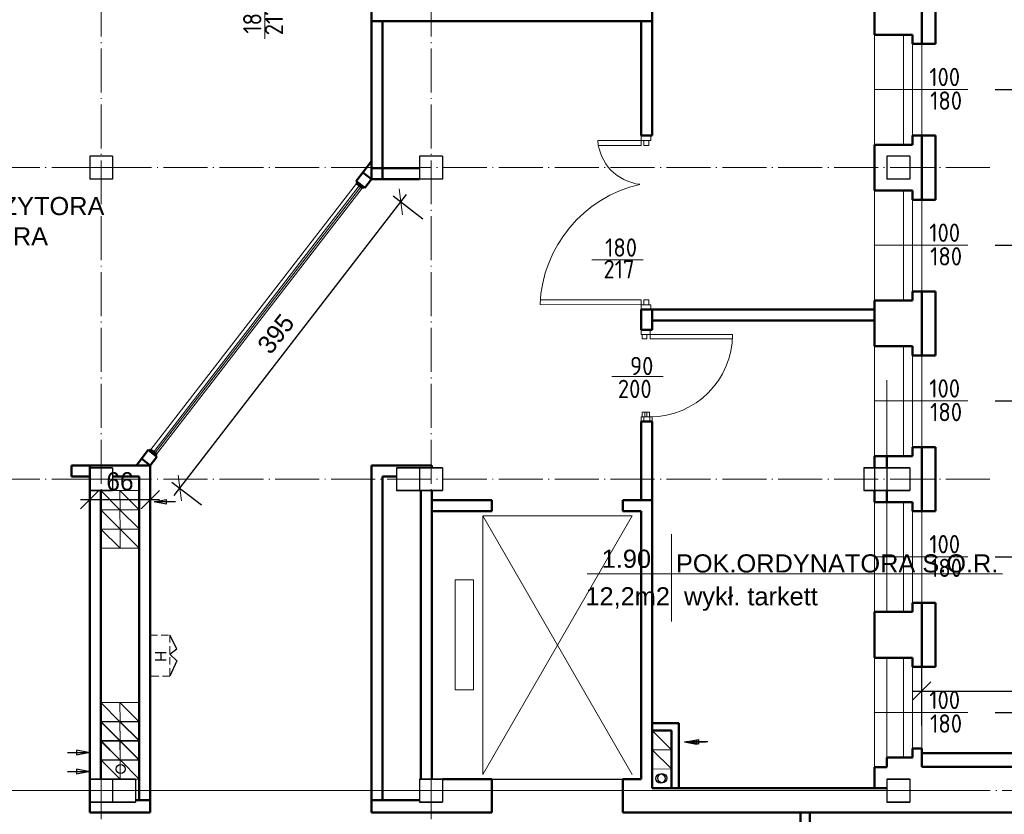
# Model space of a CAD drawing. Header units: millimetres. Extents: x -642 to 14033, y 1994 to 13520.
# Tile 23 of 72: x 5084 to 6159, y 6692 to 7559. Entities that reach past the tile are written whole.
import ezdxf

# ---------------------------------------------------------------- set-up
doc = ezdxf.new("R2010")
doc.units = ezdxf.units.MM
doc.linetypes.add('ACAD_ISO04W100', pattern=[30.5, 24, -3, 0.5, -3])
doc.linetypes.add('KRESKOWA_X2', pattern=[12, 8, -4])
for name, color, linetype, lineweight in [('drzwi', 140, 'Continuous', 13), ('KOMINY', 43, 'Continuous', 15), ('opisy drzwi', 40, 'Continuous', 13), ('opisy pom', 3, 'Continuous', 18), ('symetria', 7, 'ACAD_ISO04W100', 9), ('słupy', 2, 'Continuous', 30), ('wymiary', 1, 'Continuous', 13), ('ściana', 4, 'Continuous', 50)]:
    doc.layers.add(name, color=color, linetype=linetype, lineweight=lineweight)
doc.layers.add('kanalizacja', color=210, linetype='Continuous')
doc.styles.add('ISO', font='isocp.shx')
doc.styles.add('SYSTEM', font='TXT')
doc.dimstyles.new('Jacek2', dxfattribs={"dimscale": 2, "dimtxt": 10, "dimasz": 10, "dimexe": 15, "dimexo": 15, "dimgap": 5, "dimtad": 1, "dimdec": 0, "dimzin": 0, "dimdsep": 46, "dimtxsty": 'Standard', "dimblk": 'OBLIQUE', "dimcen": 0, "dimdle": 5, "dimadec": 1, "dimazin": 0, "dimtfac": 1, "dimtdec": 0, "dimtofl": 0, "dimtmove": 0, "dimatfit": 3, "dimfxl": 1, "dimtolj": 1, "dimtzin": 0, "dimarcsym": 0})

# ---------------------------------------------------------------- blocks, each defined once
blk = doc.blocks.new('_OBLIQUE')
at = {"color": 0, "linetype": 'ByBlock'}
blk.add_line((-0.5, -0.5), (0.5, 0.5), dxfattribs=at)
blk = doc.blocks.new('*D270')
at = {"layer": 'Defpoints', "color": 0, "transparency": 16777216}
for p in [(5226.6, 7072.4), (5160.6, 7052.6), (5160.6, 7034.9)]:
    blk.add_point(p, dxfattribs=at)
at = {"layer": 'wymiary', "color": 0, "lineweight": -2, "transparency": 16777216}
for p, q in [((5226.6, 7042.4), (5226.6, 7004.9)), ((5236.6, 7034.9), (5150.6, 7034.9)), ((5160.6, 7022.6), (5160.6, 7004.9))]:
    blk.add_line(p, q, dxfattribs=at)
at = {"layer": 'wymiary', "color": 0, "lineweight": -2, "transparency": 16777216, "xscale": 20, "yscale": 20, "zscale": 20, "rotation": 180}
blk.add_blockref('_OBLIQUE', (5160.6, 7034.9), dxfattribs=at)
at = {"layer": 'wymiary', "color": 0, "lineweight": -2, "transparency": 16777216, "xscale": 20, "yscale": 20, "zscale": 20}
blk.add_blockref('_OBLIQUE', (5226.6, 7034.9), dxfattribs=at)
at = {"layer": 'wymiary', "color": 0, "transparency": 16777216, "insert": (5193.6, 7054.9), "char_height": 20, "attachment_point": 5}
blk.add_mtext('\\A1;66', dxfattribs=at)
blk = doc.blocks.new('*D320')
at = {"layer": 'Defpoints', "color": 0, "transparency": 16777216}
for p in [(5468.1, 7384.9), (5500.3, 7360.1), (5226.6, 7072.4)]:
    blk.add_point(p, dxfattribs=at)
at = {"layer": 'wymiary', "color": 0, "lineweight": -2, "transparency": 16777216}
for p, q in [((5252.7, 7039.6), (5506.4, 7368)), ((5491.9, 7366.6), (5524.1, 7341.7)), ((5250.4, 7054.1), (5282.6, 7029.2))]:
    blk.add_line(p, q, dxfattribs=at)
at = {"layer": 'wymiary', "color": 0, "lineweight": -2, "transparency": 16777216, "xscale": 20, "yscale": 20, "zscale": 20}
for p, rotation in [((5500.3, 7360.1), 52.30315055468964), ((5258.8, 7047.6), 232.3031505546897)]:
    blk.add_blockref('_OBLIQUE', p, dxfattribs=dict(at, rotation=rotation))
at = {"layer": 'wymiary', "color": 0, "transparency": 16777216, "insert": (5363.8, 7216), "char_height": 20, "attachment_point": 5, "rotation": 52.3032}
blk.add_mtext('\\A1;395', dxfattribs=at)
blk = doc.blocks.new('*D525')
at = {"layer": 'Defpoints', "color": 0, "transparency": 16777216}
for p in [(6118.9, 7652.7), (6118.9, 7482.7), (6239.2, 7482.7)]:
    blk.add_point(p, dxfattribs=at)
at = {"layer": 'wymiary', "color": 0, "lineweight": -2, "transparency": 16777216}
for p, q in [((6239.2, 7662.7), (6239.2, 7472.7)), ((6148.9, 7652.7), (6269.2, 7652.7)), ((6148.9, 7482.7), (6269.2, 7482.7))]:
    blk.add_line(p, q, dxfattribs=at)
at = {"layer": 'wymiary', "color": 0, "lineweight": -2, "transparency": 16777216, "xscale": 20, "yscale": 20, "zscale": 20}
for p, rotation in [((6239.2, 7652.7), 90), ((6239.2, 7482.7), 270)]:
    blk.add_blockref('_OBLIQUE', p, dxfattribs=dict(at, rotation=rotation))
at = {"layer": 'wymiary', "color": 0, "transparency": 16777216, "insert": (6219.2, 7567.7), "char_height": 20, "attachment_point": 5, "rotation": 90}
blk.add_mtext('\\A1;170', dxfattribs=at)
blk = doc.blocks.new('*D526')
at = {"layer": 'Defpoints', "color": 0, "transparency": 16777216}
for p in [(6118.9, 7482.7), (6118.9, 7312.7), (6239.2, 7312.7)]:
    blk.add_point(p, dxfattribs=at)
at = {"layer": 'wymiary', "color": 0, "lineweight": -2, "transparency": 16777216}
for p, q in [((6239.2, 7492.7), (6239.2, 7302.7)), ((6148.9, 7482.7), (6269.2, 7482.7)), ((6148.9, 7312.7), (6269.2, 7312.7))]:
    blk.add_line(p, q, dxfattribs=at)
at = {"layer": 'wymiary', "color": 0, "lineweight": -2, "transparency": 16777216, "xscale": 20, "yscale": 20, "zscale": 20}
for p, rotation in [((6239.2, 7482.7), 90), ((6239.2, 7312.7), 270)]:
    blk.add_blockref('_OBLIQUE', p, dxfattribs=dict(at, rotation=rotation))
at = {"layer": 'wymiary', "color": 0, "transparency": 16777216, "insert": (6219.2, 7397.7), "char_height": 20, "attachment_point": 5, "rotation": 90}
blk.add_mtext('\\A1;170', dxfattribs=at)
blk = doc.blocks.new('*D527')
at = {"layer": 'Defpoints', "color": 0, "transparency": 16777216}
for p in [(6118.9, 7312.7), (6118.9, 7142.7), (6239.2, 7142.7)]:
    blk.add_point(p, dxfattribs=at)
at = {"layer": 'wymiary', "color": 0, "lineweight": -2, "transparency": 16777216}
for p, q in [((6239.2, 7322.7), (6239.2, 7132.7)), ((6148.9, 7312.7), (6269.2, 7312.7)), ((6148.9, 7142.7), (6269.2, 7142.7))]:
    blk.add_line(p, q, dxfattribs=at)
at = {"layer": 'wymiary', "color": 0, "lineweight": -2, "transparency": 16777216, "xscale": 20, "yscale": 20, "zscale": 20}
for p, rotation in [((6239.2, 7312.7), 90), ((6239.2, 7142.7), 270)]:
    blk.add_blockref('_OBLIQUE', p, dxfattribs=dict(at, rotation=rotation))
at = {"layer": 'wymiary', "color": 0, "transparency": 16777216, "insert": (6219.2, 7227.7), "char_height": 20, "attachment_point": 5, "rotation": 90}
blk.add_mtext('\\A1;170', dxfattribs=at)
blk = doc.blocks.new('*D528')
at = {"layer": 'Defpoints', "color": 0, "transparency": 16777216}
for p in [(6118.9, 7142.7), (6118.9, 6972.7), (6239.2, 6972.7)]:
    blk.add_point(p, dxfattribs=at)
at = {"layer": 'wymiary', "color": 0, "lineweight": -2, "transparency": 16777216}
for p, q in [((6239.2, 7152.7), (6239.2, 6962.7)), ((6148.9, 7142.7), (6269.2, 7142.7)), ((6148.9, 6972.7), (6269.2, 6972.7))]:
    blk.add_line(p, q, dxfattribs=at)
at = {"layer": 'wymiary', "color": 0, "lineweight": -2, "transparency": 16777216, "xscale": 20, "yscale": 20, "zscale": 20}
for p, rotation in [((6239.2, 7142.7), 90), ((6239.2, 6972.7), 270)]:
    blk.add_blockref('_OBLIQUE', p, dxfattribs=dict(at, rotation=rotation))
at = {"layer": 'wymiary', "color": 0, "transparency": 16777216, "insert": (6219.2, 7057.7), "char_height": 20, "attachment_point": 5, "rotation": 90}
blk.add_mtext('\\A1;170', dxfattribs=at)
blk = doc.blocks.new('*D529')
at = {"layer": 'Defpoints', "color": 0, "transparency": 16777216}
for p in [(6118.9, 6972.7), (6118.9, 6802.7), (6239.2, 6802.7)]:
    blk.add_point(p, dxfattribs=at)
at = {"layer": 'wymiary', "color": 0, "lineweight": -2, "transparency": 16777216}
for p, q in [((6239.2, 6982.7), (6239.2, 6792.7)), ((6148.9, 6972.7), (6269.2, 6972.7)), ((6148.9, 6802.7), (6269.2, 6802.7))]:
    blk.add_line(p, q, dxfattribs=at)
at = {"layer": 'wymiary', "color": 0, "lineweight": -2, "transparency": 16777216, "xscale": 20, "yscale": 20, "zscale": 20}
for p, rotation in [((6239.2, 6972.7), 90), ((6239.2, 6802.7), 270)]:
    blk.add_blockref('_OBLIQUE', p, dxfattribs=dict(at, rotation=rotation))
at = {"layer": 'wymiary', "color": 0, "transparency": 16777216, "insert": (6219.2, 6887.7), "char_height": 20, "attachment_point": 5, "rotation": 90}
blk.add_mtext('\\A1;170', dxfattribs=at)
blk = doc.blocks.new('*D544')
at = {"layer": 'Defpoints', "color": 0, "transparency": 16777216}
for p in [(6336.2, 6826.1), (6068.6, 6758.4), (6336.2, 6758.4)]:
    blk.add_point(p, dxfattribs=at)
at = {"layer": 'wymiary', "color": 0, "lineweight": -2, "transparency": 16777216}
for p, q in [((6068.6, 6788.4), (6068.6, 6856.1)), ((6336.2, 6788.4), (6336.2, 6856.1)), ((6058.6, 6826.1), (6346.2, 6826.1))]:
    blk.add_line(p, q, dxfattribs=at)
at = {"layer": 'wymiary', "color": 0, "lineweight": -2, "transparency": 16777216, "xscale": 20, "yscale": 20, "zscale": 20, "rotation": 180}
blk.add_blockref('_OBLIQUE', (6068.6, 6826.1), dxfattribs=at)
at = {"layer": 'wymiary', "color": 0, "lineweight": -2, "transparency": 16777216, "xscale": 20, "yscale": 20, "zscale": 20}
blk.add_blockref('_OBLIQUE', (6336.2, 6826.1), dxfattribs=at)
at = {"layer": 'wymiary', "color": 0, "transparency": 16777216, "insert": (6202.4, 6846.1), "char_height": 20, "attachment_point": 5}
blk.add_mtext('\\A1;268', dxfattribs=at)

msp = doc.modelspace()

# ---------------------------------------------------------------- linework, layer by layer
msp.add_line((5599.6, 6729.9), (5742.6, 6729.9))
msp.add_line((5599.6, 6729.9), (5742.6, 6729.9))
msp.add_line((5599.6, 6729.9), (5742.6, 6729.9))
for points in [[(5248.1, 6866.4), (5255.6, 6872.2), (5248.1, 6887.2)], [(5248.1, 6866.4), (5255.6, 6859.2), (5248.1, 6842.4)]]:
    msp.add_lwpolyline(points)
at = {"layer": 'drzwi'}
for points in [[(5762.6, 7427, 0), (5762.6, 7421.6, 0), (5715.1, 7421.6, 0)], [(5715.1, 7427, 0), (5762.6, 7427, 0)], [(5762.6, 7427, 0), (5762.6, 7432.4, 0), (5773, 7432.4, 0), (5773, 7427, 0), (5762.6, 7427, 0)], [(5770.8, 7427, 0), (5770.8, 7421.6, 0), (5765.4, 7421.6, 0), (5765.4, 7427, 0), (5770.8, 7427, 0)], [(5652.1, 7248.2, 0), (5762.6, 7247.8, 0)], [(5762.6, 7247.8, 0), (5762.6, 7253.2, 0), (5653.2, 7253.1, 0)], [(5762.6, 7247.8, 0), (5762.6, 7242.4, 0), (5773, 7242.4, 0), (5773, 7247.8, 0), (5762.6, 7247.8, 0)], [(5770.8, 7247.8, 0), (5770.8, 7253.2, 0), (5765.5, 7253.2, 0), (5765.5, 7247.8, 0), (5770.8, 7247.8, 0)], [(5762.6, 7215.4, 0), (5762.6, 7220.4, 0), (5772.1, 7220.4, 0), (5772.1, 7215.4, 0), (5762.6, 7215.4, 0)], [(5763.6, 7215.4, 0), (5763.6, 7210.4, 0), (5768.6, 7210.4, 0), (5768.6, 7215.4, 0), (5763.6, 7215.4, 0)], [(5772.1, 7215.4, 0), (5772.1, 7210.4, 0), (5862.1, 7210.4, 0), (5862.1, 7215.4, 0), (5772.1, 7215.4, 0)], [(5762.6, 7125.4, 0), (5762.6, 7120.4, 0), (5771.8, 7120.4, 0), (5771.8, 7125.4, 0), (5762.6, 7125.4, 0)], [(5763.6, 7125.4, 0), (5763.6, 7130.4, 0), (5768.6, 7130.4, 0), (5768.6, 7125.4, 0), (5763.6, 7125.4, 0)], [(5765.5, 7125.4, 0), (5765.5, 7120.4, 0), (5774.6, 7120.4, 0), (5774.6, 7125.4, 0), (5765.5, 7125.4, 0)], [(5766.5, 7125.4, 0), (5766.5, 7130.4, 0), (5771.5, 7130.4, 0), (5771.5, 7125.4, 0), (5766.5, 7125.4, 0)]]:
    msp.add_polyline3d(points, dxfattribs=at)
for centre, radius, start, end in [((5766.8, 7430.7), 51.8, 184.0401, 263.7235), ((5792.2, 7242.4), 140.2, 102.808, 177.6565), ((5772.1, 7215.4), 90, 270, 0)]:
    msp.add_arc(centre, radius, start, end, dxfattribs=at)
at = {"layer": 'kanalizacja'}
for centre in [(5194.3, 6740.9), (5783.6, 6730.6), (5785.5, 6730.9)]:
    msp.add_circle(centre, 5, dxfattribs=at)
at = {"layer": 'KOMINY', "lineweight": 18}
for p, q in [((5172.6, 7044.9), (5193.6, 7024)), ((5172.6, 7044.9), (5193.6, 7024)), ((5213.2, 7044.9), (5172.7, 7044.9)), ((5214.7, 7044.9), (5172.7, 7044.9)), ((5213.2, 7044.9), (5172.7, 7044.9)), ((5214.7, 7044.9), (5172.7, 7044.9)), ((5193.6, 7044.9), (5214.7, 7024)), ((5193.6, 7044.9), (5214.7, 7024)), ((5172.6, 7023.9), (5193.6, 7003)), ((5172.6, 7023.9), (5193.6, 7003)), ((5214.7, 7023.9), (5172.7, 7023.9)), ((5214.7, 7023.9), (5172.7, 7023.9)), ((5193.6, 7023.9), (5214.7, 7003)), ((5193.6, 7023.9), (5214.7, 7003)), ((5172.6, 7002.9), (5193.7, 6982)), ((5172.6, 7002.9), (5193.7, 6982)), ((5214.7, 7002.9), (5172.7, 7002.9)), ((5214.7, 7002.9), (5172.7, 7002.9)), ((5193.7, 7002.9), (5214.7, 6982)), ((5193.7, 7002.9), (5214.7, 6982)), ((5214.7, 6981.9), (5172.7, 6981.9)), ((5214.7, 6981.9), (5172.7, 6981.9)), ((5172.6, 6813.6), (5193.6, 6792.6)), ((5193.6, 6813.5), (5214.7, 6792.6)), ((5172.6, 6793), (5193.6, 6772)), ((5172.6, 6793), (5193.6, 6772)), ((5172.6, 6792.6), (5193.6, 6771.6)), ((5214.7, 6792.5), (5172.7, 6792.5)), ((5193.6, 6793), (5214.7, 6772)), ((5193.6, 6793), (5214.7, 6772)), ((5193.6, 6792.5), (5214.7, 6771.6)), ((5774.5, 6782.9), (5795.6, 6762)), ((5774.5, 6782.9), (5795.6, 6762)), ((5774.5, 6782.9), (5795.6, 6762)), ((5172.6, 6772), (5193.6, 6751)), ((5172.6, 6772), (5193.6, 6751)), ((5172.6, 6771.5), (5193.7, 6750.6)), ((5214.7, 6771.9), (5172.7, 6771.9)), ((5214.7, 6771.9), (5172.7, 6771.9)), ((5214.7, 6771.5), (5172.7, 6771.5)), ((5193.6, 6772), (5214.7, 6751)), ((5193.6, 6772), (5214.7, 6751)), ((5193.7, 6771.5), (5214.7, 6750.6)), ((5774.6, 6761.9), (5795.6, 6741)), ((5774.6, 6761.9), (5795.6, 6741)), ((5774.6, 6761.9), (5795.6, 6741)), ((5172.6, 6751), (5193.7, 6730)), ((5172.6, 6751), (5193.7, 6730)), ((5214.7, 6750.9), (5172.7, 6750.9)), ((5214.7, 6750.9), (5172.7, 6750.9)), ((5193.7, 6751), (5214.7, 6730)), ((5193.7, 6751), (5214.7, 6730)), ((5214.7, 6729.9), (5172.7, 6729.9)), ((5214.7, 6729.9), (5172.7, 6729.9)), ((5214.7, 6729.9), (5172.7, 6729.9))]:
    msp.add_line(p, q, dxfattribs=at)
for points in [[(5172.6, 7044.9), (5193.6, 7044.9), (5193.7, 7023.9), (5172.7, 7023.9)], [(5172.6, 7044.9), (5193.6, 7044.9), (5193.7, 7023.9), (5172.7, 7023.9)], [(5193.6, 7044.9), (5214.6, 7045), (5214.7, 7024), (5193.7, 7023.9)], [(5193.6, 7044.9), (5214.6, 7045), (5214.7, 7024), (5193.7, 7023.9)], [(5172.6, 7023.9), (5193.6, 7023.9), (5193.7, 7002.9), (5172.7, 7002.9)], [(5172.6, 7023.9), (5193.6, 7023.9), (5193.7, 7002.9), (5172.7, 7002.9)], [(5193.6, 7023.9), (5214.6, 7024), (5214.7, 7003), (5193.7, 7002.9)], [(5193.6, 7023.9), (5214.6, 7024), (5214.7, 7003), (5193.7, 7002.9)], [(5172.7, 7002.9), (5193.7, 7002.9), (5193.7, 6981.9), (5172.7, 6981.9)], [(5172.7, 7002.9), (5193.7, 7002.9), (5193.7, 6981.9), (5172.7, 6981.9)], [(5193.7, 7002.9), (5214.7, 7003), (5214.7, 6982), (5193.7, 6981.9)], [(5193.7, 7002.9), (5214.7, 7003), (5214.7, 6982), (5193.7, 6981.9)], [(5172.6, 6813.5), (5193.6, 6813.6), (5193.7, 6792.6), (5172.7, 6792.5)], [(5193.6, 6813.6), (5214.6, 6813.6), (5214.7, 6792.6), (5193.7, 6792.6)], [(5172.6, 6793), (5193.6, 6793), (5193.7, 6772), (5172.7, 6772)], [(5172.6, 6793), (5193.6, 6793), (5193.7, 6772), (5172.7, 6772)], [(5172.6, 6792.5), (5193.6, 6792.6), (5193.7, 6771.6), (5172.7, 6771.5)], [(5193.6, 6793), (5214.6, 6793), (5214.7, 6772), (5193.7, 6772)], [(5193.6, 6793), (5214.6, 6793), (5214.7, 6772), (5193.7, 6772)], [(5193.6, 6792.6), (5214.6, 6792.6), (5214.7, 6771.6), (5193.7, 6771.6)], [(5774.5, 6782.9), (5795.5, 6783), (5795.6, 6762), (5774.6, 6761.9)], [(5774.5, 6782.9), (5795.5, 6783), (5795.6, 6762), (5774.6, 6761.9)], [(5774.5, 6782.9), (5795.5, 6783), (5795.6, 6762), (5774.6, 6761.9)], [(5172.6, 6772), (5193.6, 6772), (5193.7, 6751), (5172.7, 6751)], [(5172.6, 6772), (5193.6, 6772), (5193.7, 6751), (5172.7, 6751)], [(5172.7, 6771.5), (5193.7, 6771.5), (5193.7, 6750.5), (5172.7, 6750.5)], [(5193.6, 6772), (5214.6, 6772), (5214.7, 6751), (5193.7, 6751)], [(5193.6, 6772), (5214.6, 6772), (5214.7, 6751), (5193.7, 6751)], [(5193.7, 6771.6), (5214.7, 6771.6), (5214.7, 6750.6), (5193.7, 6750.6)], [(5774.6, 6761.9), (5795.6, 6762), (5795.6, 6741), (5774.6, 6740.9)], [(5774.6, 6761.9), (5795.6, 6762), (5795.6, 6741), (5774.6, 6740.9)], [(5774.6, 6761.9), (5795.6, 6762), (5795.6, 6741), (5774.6, 6740.9)], [(5172.7, 6750.9), (5193.7, 6751), (5193.7, 6730), (5172.7, 6729.9)], [(5172.7, 6750.9), (5193.7, 6751), (5193.7, 6730), (5172.7, 6729.9)], [(5193.7, 6751), (5214.7, 6751), (5214.7, 6730), (5193.7, 6730)], [(5193.7, 6751), (5214.7, 6751), (5214.7, 6730), (5193.7, 6730)], [(5774.6, 6740.9), (5795.6, 6741), (5795.6, 6720), (5774.6, 6719.9)], [(5774.6, 6740.9), (5795.6, 6741), (5795.6, 6720), (5774.6, 6719.9)], [(5774.6, 6740.9), (5795.6, 6741), (5795.6, 6720), (5774.6, 6719.9)]]:
    msp.add_lwpolyline(points, close=True, dxfattribs=at)
at = {"layer": 'KOMINY', "lineweight": 30}
for points in [[(5254.2, 7032.6), (5231, 7032.6), (5244.1, 7035.1), (5244.1, 7030), (5231, 7032.6)], [(5254.2, 7032.6), (5231, 7032.6), (5244.1, 7035.1), (5244.1, 7030), (5231, 7032.6)], [(5833.2, 6770.3), (5809.9, 6770.3), (5823, 6772.9), (5823, 6767.7), (5809.9, 6770.3)], [(5833.2, 6770.3), (5809.9, 6770.3), (5823, 6772.9), (5823, 6767.7), (5809.9, 6770.3)], [(5835.1, 6770.6), (5811.9, 6770.6), (5825, 6773.1), (5825, 6768), (5811.9, 6770.6)], [(5136.2, 6758.9), (5159.4, 6758.9), (5146.3, 6761.5), (5146.3, 6756.4), (5159.4, 6758.9)], [(5136.2, 6738.4), (5159.4, 6738.4), (5146.3, 6740.9), (5146.3, 6735.8), (5159.4, 6738.4)], [(5136.2, 6738.4), (5159.4, 6738.4), (5146.3, 6740.9), (5146.3, 6735.8), (5159.4, 6738.4)]]:
    msp.add_lwpolyline(points, dxfattribs=at)
at = {"layer": 'opisy drzwi'}
for p, q in [((5351.6, 7594), (5351.6, 7538)), ((6017.1, 7542.4), (6017.1, 7422.4)), ((6048.6, 7542.4), (6048.6, 7422.4)), ((6058.6, 7532.4), (6058.6, 7432.4)), ((6068.6, 7532.4), (6068.6, 7432.4)), ((6017.1, 7482.7), (6118.9, 7482.7)), ((5451.7, 7380), (5227.3, 7089.6)), ((5230.4, 7087.2), (5454.8, 7377.5)), ((5232, 7086), (5456.4, 7376.3)), ((5233.6, 7084.7), (5458, 7375.1)), ((6017.1, 7372.4), (6017.1, 7252.4)), ((6048.6, 7372.4), (6048.6, 7252.4)), ((6058.6, 7362.4), (6058.6, 7262.4)), ((6068.6, 7362.4), (6068.6, 7262.4)), ((6017.1, 7312.7), (6118.9, 7312.7)), ((5708.6, 7296.7), (5764.5, 7296.7)), ((6017.1, 7202.4), (6017.1, 7082.4)), ((6048.6, 7202.4), (6048.6, 7082.4)), ((6058.6, 7192.4), (6058.6, 7092.4)), ((6068.6, 7192.4), (6068.6, 7092.4)), ((5730.4, 7169.4), (5786.4, 7169.4)), ((6030.6, 7165.3), (6030.6, 7082.4)), ((6048.6, 7165.3), (6048.6, 7082.4)), ((6058.6, 7165.3), (6058.6, 7092.4)), ((6068.6, 7165.3), (6068.6, 7092.4)), ((6017.1, 7142.7), (6118.9, 7142.7)), ((6017.1, 7032.4), (6017.1, 6912.4)), ((6030.6, 7032.4), (6030.6, 6912.4)), ((6048.6, 7032.4), (6048.6, 6912.4)), ((6048.6, 7032.4), (6048.6, 6912.4)), ((5589.6, 7017.4), (5752.6, 6734.9)), ((5589.6, 6734.9), (5752.6, 7017.4)), ((5589.6, 7017.4), (5589.6, 6734.9)), ((5589.6, 7017.4), (5752.6, 6734.9)), ((5589.6, 6734.9), (5752.6, 7017.4)), ((5589.6, 7017.4), (5752.6, 7017.4)), ((5589.6, 7017.4), (5589.6, 6734.9)), ((6058.6, 7022.4), (6058.6, 6922.4)), ((6058.6, 7022.4), (6058.6, 6922.4)), ((6068.6, 7022.4), (6068.6, 6922.4)), ((6068.6, 7022.4), (6068.6, 6922.4)), ((6017.1, 6972.7), (6118.9, 6972.7)), ((5559.6, 6947.4), (5579.6, 6947.4)), ((5559.6, 6947.4), (5559.6, 6827.4)), ((5559.6, 6947.4), (5579.6, 6947.4)), ((5559.6, 6947.4), (5559.6, 6827.4)), ((5579.6, 6947.4), (5579.6, 6827.4)), ((5579.6, 6947.4), (5579.6, 6827.4)), ((6017.1, 6862.4), (6017.1, 6742.9)), ((6030.6, 6862.4), (6030.6, 6742.9)), ((6048.6, 6753.4), (6048.6, 6862.4)), ((6048.6, 6753.4), (6048.6, 6862.4)), ((6030.6, 6852.4), (6030.6, 6742.9)), ((6048.6, 6753.4), (6048.6, 6852.4)), ((6058.6, 6752.9), (6058.6, 6852.4)), ((6058.6, 6752.9), (6058.6, 6852.4)), ((6058.6, 6752.9), (6058.6, 6852.4)), ((6068.6, 6852.4), (6068.6, 6752.9)), ((6068.6, 6852.4), (6068.6, 6752.9)), ((6068.6, 6852.4), (6068.6, 6752.9)), ((5559.6, 6827.4), (5579.6, 6827.4)), ((5559.6, 6827.4), (5579.6, 6827.4)), ((6017.1, 6802.7), (6118.9, 6802.7)), ((6078.1, 6693.4), (6078.1, 6693.4)), ((6078.1, 6693.4), (6078.1, 6693.4))]:
    msp.add_line(p, q, dxfattribs=at)
at = {"layer": 'opisy pom'}
for p, q in [((5795.5, 6997.3), (5795.5, 6901.9)), ((5703.5, 6953.9), (6156.7, 6953.9))]:
    msp.add_line(p, q, dxfattribs=at)
at = {"layer": 'opisy pom', "linetype": 'KRESKOWA_X2'}
msp.add_lwpolyline([(5248.1, 6842.4), (5226.6, 6842.4), (5226.6, 6887.2), (5248.1, 6887.2)], close=True, dxfattribs=at)
at = {"layer": 'symetria', "linetype": 'ACAD_ISO04W100', "ltscale": 2}
for p, q in [((5173.1, 5954.4), (5173.1, 10824.4)), ((5533.1, 5954.4), (5533.1, 10824.4)), ((6143.1, 7397.4), (3127.2, 7397.4)), ((5173.1, 5954.4), (5173.1, 7165.3)), ((5533.1, 5954.4), (5533.1, 7165.3)), ((6143.1, 7057.4), (4089.8, 7057.4)), ((6143.1, 7057.4), (5035.7, 7057.4)), ((5173.1, 5954.4), (5173.1, 6852.4)), ((5533.1, 5954.4), (5533.1, 6852.4)), ((6116.5, 6717.4), (3127.2, 6717.4)), ((6326.5, 6717.4), (5035.7, 6717.4)), ((6326.5, 6717.4), (5035.7, 6717.4))]:
    msp.add_line(p, q, dxfattribs=at)
at = {"layer": 'symetria'}
for p, q in [((5188.1, 7397.4), (5158.1, 7397.4)), ((5188.1, 7057.4), (5158.1, 7057.4)), ((5188.1, 7057.4), (5158.1, 7057.4))]:
    msp.add_line(p, q, dxfattribs=at)
at = {"layer": 'słupy'}
for p, q in [((5160.6, 7409.9), (5160.6, 7384.9)), ((5185.6, 7409.9), (5160.6, 7409.9)), ((5185.6, 7409.9), (5160.6, 7409.9)), ((5160.6, 7409.9), (5160.6, 7384.9)), ((5185.6, 7409.9), (5185.6, 7384.9)), ((5185.6, 7409.9), (5185.6, 7384.9)), ((5520.6, 7409.9), (5520.6, 7384.9)), ((5545.6, 7409.9), (5520.6, 7409.9)), ((5545.6, 7409.9), (5520.6, 7409.9)), ((5520.6, 7409.9), (5520.6, 7384.9)), ((5545.6, 7409.9), (5520.6, 7409.9)), ((5520.6, 7409.9), (5520.6, 7384.9)), ((5545.6, 7409.9), (5545.6, 7384.9)), ((5545.6, 7409.9), (5545.6, 7384.9)), ((5545.6, 7409.9), (5545.6, 7384.9)), ((6030.6, 7409.9), (6030.6, 7384.9)), ((6055.6, 7409.9), (6030.6, 7409.9)), ((6055.6, 7409.9), (6030.6, 7409.9)), ((6030.6, 7409.9), (6030.6, 7384.9)), ((6055.6, 7409.9), (6030.6, 7409.9)), ((6030.6, 7409.9), (6030.6, 7384.9)), ((6055.6, 7409.9), (6055.6, 7384.9)), ((6055.6, 7409.9), (6055.6, 7384.9)), ((6055.6, 7409.9), (6055.6, 7384.9)), ((5185.6, 7384.9), (5160.6, 7384.9)), ((5185.6, 7384.9), (5160.6, 7384.9)), ((5545.6, 7384.9), (5520.6, 7384.9)), ((5545.6, 7384.9), (5520.6, 7384.9)), ((5545.6, 7384.9), (5520.6, 7384.9)), ((6055.6, 7384.9), (6030.6, 7384.9)), ((6055.6, 7384.9), (6030.6, 7384.9)), ((6055.6, 7384.9), (6030.6, 7384.9)), ((5160.6, 7069.9), (5160.6, 7044.9)), ((5185.6, 7069.9), (5160.6, 7069.9)), ((5185.6, 7069.9), (5160.6, 7069.9)), ((5160.6, 7069.9), (5160.6, 7044.9)), ((5160.6, 7069.9), (5160.6, 7044.9)), ((5185.6, 7069.9), (5160.6, 7069.9)), ((5160.6, 7069.9), (5185.6, 7069.9)), ((5160.6, 7069.9), (5160.6, 7044.9)), ((5185.6, 7069.9), (5185.6, 7044.9)), ((5185.6, 7069.9), (5185.6, 7044.9)), ((5185.6, 7069.9), (5185.6, 7044.9)), ((5185.6, 7069.9), (5185.6, 7044.9)), ((5520.6, 7069.9), (5495.6, 7069.9)), ((5495.6, 7069.9), (5495.6, 7044.9)), ((5520.6, 7069.9), (5495.6, 7069.9)), ((5495.6, 7069.9), (5495.6, 7044.9)), ((5520.6, 7069.9), (5495.6, 7069.9)), ((5495.6, 7069.9), (5495.6, 7044.9)), ((5520.6, 7069.9), (5495.6, 7069.9)), ((5495.6, 7069.9), (5495.6, 7044.9)), ((5495.6, 7069.9), (5520.6, 7069.9)), ((5495.6, 7069.9), (5495.6, 7044.9)), ((5545.6, 7069.9), (5520.6, 7069.9)), ((5520.6, 7069.9), (5520.6, 7044.9)), ((5520.6, 7069.9), (5520.6, 7044.9)), ((5545.6, 7069.9), (5520.6, 7069.9)), ((5520.6, 7069.9), (5520.6, 7044.9)), ((5545.6, 7069.9), (5520.6, 7069.9)), ((5520.6, 7069.9), (5520.6, 7044.9)), ((5545.6, 7069.9), (5520.6, 7069.9)), ((5520.6, 7069.9), (5545.6, 7069.9)), ((5520.6, 7069.9), (5520.6, 7044.9)), ((5520.6, 7069.9), (5520.6, 7044.9)), ((5545.6, 7069.9), (5545.6, 7044.9)), ((5545.6, 7069.9), (5545.6, 7044.9)), ((5545.6, 7069.9), (5545.6, 7044.9)), ((5545.6, 7069.9), (5545.6, 7044.9)), ((5545.6, 7069.9), (5545.6, 7044.9)), ((6017.1, 7069.9), (6005.6, 7069.9)), ((6005.6, 7069.9), (6005.6, 7044.9)), ((6017.1, 7069.9), (6005.6, 7069.9)), ((6005.6, 7069.9), (6005.6, 7044.9)), ((6017.1, 7069.9), (6005.6, 7069.9)), ((6005.6, 7069.9), (6005.6, 7044.9)), ((6030.6, 7069.9), (6005.6, 7069.9)), ((6005.6, 7069.9), (6005.6, 7044.9)), ((6005.6, 7069.9), (6030.6, 7069.9)), ((6005.6, 7069.9), (6005.6, 7044.9)), ((6055.6, 7069.9), (6017.1, 7069.9)), ((6017.1, 7069.9), (6017.1, 7044.9)), ((6017.1, 7069.9), (6017.1, 7044.9)), ((6055.6, 7069.9), (6017.1, 7069.9)), ((6017.1, 7069.9), (6017.1, 7044.9)), ((6055.6, 7069.9), (6017.1, 7069.9)), ((6017.1, 7069.9), (6017.1, 7044.9)), ((6055.6, 7069.9), (6030.6, 7069.9)), ((6030.6, 7069.9), (6055.6, 7069.9)), ((6030.6, 7069.9), (6030.6, 7044.9)), ((6030.6, 7069.9), (6030.6, 7044.9)), ((6055.6, 7069.9), (6055.6, 7044.9)), ((6055.6, 7069.9), (6055.6, 7044.9)), ((6055.6, 7069.9), (6055.6, 7044.9)), ((6055.6, 7069.9), (6055.6, 7044.9)), ((6055.6, 7069.9), (6055.6, 7044.9)), ((5185.6, 7044.9), (5160.6, 7044.9)), ((5185.6, 7044.9), (5160.6, 7044.9)), ((5185.6, 7044.9), (5160.6, 7044.9)), ((5160.6, 7044.9), (5185.6, 7044.9)), ((5520.6, 7044.9), (5495.6, 7044.9)), ((5520.6, 7044.9), (5495.6, 7044.9)), ((5520.6, 7044.9), (5495.6, 7044.9)), ((5520.6, 7044.9), (5495.6, 7044.9)), ((5495.6, 7044.9), (5520.6, 7044.9)), ((5545.6, 7044.9), (5520.6, 7044.9)), ((5545.6, 7044.9), (5520.6, 7044.9)), ((5545.6, 7044.9), (5520.6, 7044.9)), ((5545.6, 7044.9), (5520.6, 7044.9)), ((5520.6, 7044.9), (5545.6, 7044.9)), ((6017.1, 7044.9), (6005.6, 7044.9)), ((6017.1, 7044.9), (6005.6, 7044.9)), ((6017.1, 7044.9), (6005.6, 7044.9)), ((6030.6, 7044.9), (6005.6, 7044.9)), ((6005.6, 7044.9), (6030.6, 7044.9)), ((6055.6, 7044.9), (6017.1, 7044.9)), ((6055.6, 7044.9), (6017.1, 7044.9)), ((6055.6, 7044.9), (6017.1, 7044.9)), ((6055.6, 7044.9), (6030.6, 7044.9)), ((6030.6, 7044.9), (6055.6, 7044.9)), ((5160.6, 6729.9), (5160.6, 6704.9)), ((5185.6, 6729.9), (5160.6, 6729.9)), ((5185.6, 6729.9), (5160.6, 6729.9)), ((5160.6, 6729.9), (5160.6, 6704.9)), ((5160.6, 6729.9), (5160.6, 6704.9)), ((5185.6, 6729.9), (5160.6, 6729.9)), ((5160.6, 6729.9), (5185.6, 6729.9)), ((5160.6, 6729.9), (5160.6, 6704.9)), ((5160.6, 6729.9), (5160.6, 6704.9)), ((5185.6, 6729.9), (5160.6, 6729.9)), ((5160.6, 6729.9), (5185.6, 6729.9)), ((5160.6, 6729.9), (5160.6, 6704.9)), ((5210.6, 6729.9), (5185.6, 6729.9)), ((5185.6, 6729.9), (5185.6, 6704.9)), ((5210.6, 6729.9), (5185.6, 6729.9)), ((5185.6, 6729.9), (5185.6, 6704.9)), ((5210.6, 6729.9), (5185.6, 6729.9)), ((5185.6, 6729.9), (5210.6, 6729.9)), ((5185.6, 6729.9), (5185.6, 6704.9)), ((5185.6, 6729.9), (5185.6, 6704.9)), ((5210.6, 6729.9), (5185.6, 6729.9)), ((5185.6, 6729.9), (5210.6, 6729.9)), ((5185.6, 6729.9), (5185.6, 6704.9)), ((5185.6, 6729.9), (5185.6, 6704.9)), ((5210.6, 6729.9), (5210.6, 6704.9)), ((5210.6, 6729.9), (5210.6, 6704.9)), ((5210.6, 6729.9), (5210.6, 6704.9)), ((5210.6, 6729.9), (5210.6, 6704.9)), ((5210.6, 6729.9), (5210.6, 6704.9)), ((5210.6, 6729.9), (5210.6, 6704.9)), ((5520.6, 6729.9), (5520.6, 6704.9)), ((5545.6, 6729.9), (5520.6, 6729.9)), ((5545.6, 6729.9), (5520.6, 6729.9)), ((5520.6, 6729.9), (5520.6, 6704.9)), ((5545.6, 6729.9), (5520.6, 6729.9)), ((5520.6, 6729.9), (5520.6, 6704.9)), ((5520.6, 6729.9), (5520.6, 6704.9)), ((5545.6, 6729.9), (5520.6, 6729.9)), ((5520.6, 6729.9), (5545.6, 6729.9)), ((5520.6, 6729.9), (5520.6, 6704.9)), ((5520.6, 6729.9), (5520.6, 6704.9)), ((5545.6, 6729.9), (5520.6, 6729.9)), ((5520.6, 6729.9), (5545.6, 6729.9)), ((5520.6, 6729.9), (5520.6, 6704.9)), ((5545.6, 6729.9), (5545.6, 6704.9)), ((5545.6, 6729.9), (5545.6, 6704.9)), ((5545.6, 6729.9), (5545.6, 6704.9)), ((5545.6, 6729.9), (5545.6, 6704.9)), ((5545.6, 6729.9), (5545.6, 6704.9)), ((5545.6, 6729.9), (5545.6, 6704.9)), ((5545.6, 6729.9), (5545.6, 6704.9)), ((6030.6, 6729.9), (6030.6, 6704.9)), ((6055.6, 6729.9), (6030.6, 6729.9)), ((6055.6, 6729.9), (6030.6, 6729.9)), ((6030.6, 6729.9), (6030.6, 6704.9)), ((6055.6, 6729.9), (6030.6, 6729.9)), ((6030.6, 6729.9), (6030.6, 6704.9)), ((6030.6, 6729.9), (6030.6, 6704.9)), ((6030.6, 6729.9), (6055.6, 6729.9)), ((6030.6, 6729.9), (6030.6, 6704.9)), ((6030.6, 6729.9), (6030.6, 6704.9)), ((6030.6, 6729.9), (6055.6, 6729.9)), ((6030.6, 6729.9), (6030.6, 6704.9)), ((6055.6, 6729.9), (6055.6, 6704.9)), ((6055.6, 6729.9), (6055.6, 6704.9)), ((6055.6, 6729.9), (6055.6, 6704.9)), ((6055.6, 6729.9), (6055.6, 6704.9)), ((6055.6, 6729.9), (6055.6, 6704.9)), ((6055.6, 6729.9), (6055.6, 6704.9)), ((6055.6, 6729.9), (6055.6, 6704.9)), ((5210.6, 6704.9), (5160.6, 6704.9)), ((5185.6, 6704.9), (5160.6, 6704.9)), ((5185.6, 6704.9), (5160.6, 6704.9)), ((5160.6, 6704.9), (5185.6, 6704.9)), ((5185.6, 6704.9), (5160.6, 6704.9)), ((5160.6, 6704.9), (5185.6, 6704.9)), ((5210.6, 6704.9), (5185.6, 6704.9)), ((5210.6, 6704.9), (5185.6, 6704.9)), ((5185.6, 6704.9), (5210.6, 6704.9)), ((5210.6, 6704.9), (5185.6, 6704.9)), ((5185.6, 6704.9), (5210.6, 6704.9)), ((5545.6, 6704.9), (5520.6, 6704.9)), ((5545.6, 6704.9), (5520.6, 6704.9)), ((5545.6, 6704.9), (5520.6, 6704.9)), ((5545.6, 6704.9), (5520.6, 6704.9)), ((5520.6, 6704.9), (5545.6, 6704.9)), ((5545.6, 6704.9), (5520.6, 6704.9)), ((5520.6, 6704.9), (5545.6, 6704.9)), ((6055.6, 6704.9), (6030.6, 6704.9)), ((6055.6, 6704.9), (6030.6, 6704.9)), ((6055.6, 6704.9), (6030.6, 6704.9)), ((6055.6, 6704.9), (6030.6, 6704.9)), ((6030.6, 6704.9), (6055.6, 6704.9)), ((6055.6, 6704.9), (6030.6, 6704.9)), ((6030.6, 6704.9), (6055.6, 6704.9))]:
    msp.add_line(p, q, dxfattribs=at)
at = {"layer": 'ściana'}
for p, q in [((5468.1, 7557.4), (5468.1, 7713.2)), ((6068.6, 7532.4), (6068.6, 7602.4)), ((6083.6, 7532.4), (6083.6, 7602.4)), ((5774.6, 7572.4), (5774.6, 7557.4)), ((6017.1, 7542.4), (6017.1, 7572.4)), ((5468.1, 7557.4), (5468.1, 7384.9)), ((5774.6, 7557.4), (5468.1, 7557.4)), ((5480.1, 7557.4), (5480.1, 7384.9)), ((5762.6, 7557.4), (5762.6, 7432.4)), ((5774.6, 7557.4), (5774.6, 7432.4)), ((6058.6, 7542.4), (6017.1, 7542.4)), ((6058.6, 7532.4), (6058.6, 7542.4)), ((6068.6, 7532.4), (6058.6, 7532.4)), ((6058.6, 7532.4), (6083.6, 7532.4)), ((5774.6, 7432.4), (5762.6, 7432.4)), ((6068.6, 7432.4), (6058.6, 7432.4)), ((6058.6, 7422.4), (6058.6, 7432.4)), ((6058.6, 7432.4), (6083.6, 7432.4)), ((6068.6, 7362.4), (6068.6, 7432.4)), ((6083.6, 7362.4), (6083.6, 7432.4)), ((6058.6, 7422.4), (6017.1, 7422.4)), ((6017.1, 7409.9), (6017.1, 7422.4)), ((6017.1, 7372.4), (6017.1, 7409.9)), ((5480.1, 7384.9), (5468.1, 7384.9)), ((6058.6, 7372.4), (6017.1, 7372.4)), ((6058.6, 7362.4), (6058.6, 7372.4)), ((6068.6, 7362.4), (6058.6, 7362.4)), ((6058.6, 7362.4), (6083.6, 7362.4)), ((6058.6, 7252.4), (6058.6, 7262.4)), ((6068.6, 7262.4), (6058.6, 7262.4)), ((6058.6, 7262.4), (6083.6, 7262.4)), ((6068.6, 7192.4), (6068.6, 7262.4)), ((6083.6, 7192.4), (6083.6, 7262.4)), ((6017.1, 7242.4), (6017.1, 7252.4)), ((6058.6, 7252.4), (6017.1, 7252.4)), ((5762.6, 7242.4), (5762.6, 7220.4)), ((6017.1, 7242.4), (5762.6, 7242.4)), ((5774.6, 7242.4), (5774.6, 7220.4)), ((6017.1, 7202.4), (6017.1, 7242.4)), ((6017.1, 7230.4), (5774.6, 7230.4)), ((5774.6, 7220.4), (5762.6, 7220.4)), ((6058.6, 7202.4), (6017.1, 7202.4)), ((6058.6, 7192.4), (6058.6, 7202.4)), ((6068.6, 7192.4), (6058.6, 7192.4)), ((6058.6, 7192.4), (6083.6, 7192.4)), ((5762.6, 7120.4), (5762.6, 7034.4)), ((5774.6, 7120.4), (5762.6, 7120.4)), ((5762.6, 7120.4), (5762.6, 7034.4)), ((5774.6, 7120.4), (5762.6, 7120.4)), ((5774.6, 7120.4), (5774.6, 6912.4)), ((5774.6, 7120.4), (5774.6, 6912.4)), ((6058.6, 7082.4), (6058.6, 7092.4)), ((6068.6, 7092.4), (6058.6, 7092.4)), ((6058.6, 7082.4), (6058.6, 7092.4)), ((6068.6, 7092.4), (6058.6, 7092.4)), ((6058.6, 7092.4), (6083.6, 7092.4)), ((6068.6, 7022.4), (6068.6, 7092.4)), ((6068.6, 7022.4), (6068.6, 7092.4)), ((6083.6, 7022.4), (6083.6, 7092.4)), ((6058.6, 7082.4), (6017.1, 7082.4)), ((6017.1, 7069.9), (6017.1, 7082.4)), ((6058.6, 7082.4), (6030.6, 7082.4)), ((6030.6, 7069.9), (6030.6, 7082.4)), ((5140.6, 7060.4), (5140.6, 7072.4)), ((5140.6, 7072.4), (5160.6, 7072.4)), ((5160.6, 6694.9), (5160.6, 7072.4)), ((5160.6, 7072.4), (5198.1, 7072.4)), ((5160.6, 7072.4), (5198.1, 7072.4)), ((5176.6, 7072.4), (5226.6, 7072.4)), ((5176.6, 7072.4), (5226.6, 7072.4)), ((5226.6, 6694.9), (5226.6, 7072.4)), ((5226.6, 6693.4), (5226.6, 7072.4)), ((5468.1, 6694.9), (5468.1, 7072.4)), ((5468.1, 7072.4), (5534.1, 7072.4)), ((5468.1, 6693.4), (5468.1, 7072.4)), ((5468.1, 7072.4), (5534.1, 7072.4)), ((5534.1, 7069.9), (5534.1, 7072.4)), ((5534.1, 7069.9), (5534.1, 7072.4)), ((5140.6, 7060.4), (5160.6, 7060.4)), ((5185.6, 7060.4), (5214.6, 7060.4)), ((5185.6, 7060.4), (5214.6, 7060.4)), ((5214.6, 6706.9), (5214.6, 7060.4)), ((5214.6, 6706.9), (5214.6, 7060.4)), ((5480.1, 6706.9), (5480.1, 7060.4)), ((5480.1, 7060.4), (5495.6, 7060.4)), ((5480.1, 6706.9), (5480.1, 7060.4)), ((5480.1, 7060.4), (5495.6, 7060.4)), ((5160.6, 6729.9), (5160.6, 7044.9)), ((5172.6, 6814.9), (5172.6, 7044.9)), ((5172.6, 6814.9), (5172.6, 7044.9)), ((5522.1, 6729.9), (5522.1, 7044.9)), ((5522.1, 6729.9), (5522.1, 7044.9)), ((5534.1, 6729.9), (5534.1, 7044.9)), ((5534.1, 6729.9), (5534.1, 7044.9)), ((6017.1, 7032.4), (6017.1, 7044.9)), ((6030.6, 7032.4), (6030.6, 7044.9)), ((5534.1, 7034.4), (5599.6, 7034.4)), ((5534.1, 7034.4), (5599.6, 7034.4)), ((5599.6, 7034.4), (5599.6, 7022.4)), ((5599.6, 7034.4), (5599.6, 7022.4)), ((5742.6, 7034.4), (5774.6, 7034.4)), ((5742.6, 7034.4), (5742.6, 7022.4)), ((5742.6, 7034.4), (5774.6, 7034.4)), ((5742.6, 7034.4), (5742.6, 7022.4)), ((6058.6, 7032.4), (6017.1, 7032.4)), ((6058.6, 7032.4), (6030.6, 7032.4)), ((6058.6, 7022.4), (6058.6, 7032.4)), ((6058.6, 7022.4), (6058.6, 7032.4)), ((5534.1, 7022.4), (5599.6, 7022.4)), ((5534.1, 7022.4), (5599.6, 7022.4)), ((5742.6, 7022.4), (5762.6, 7022.4)), ((5742.6, 7022.4), (5762.6, 7022.4)), ((5762.6, 7022.4), (5762.6, 6729.9)), ((5762.6, 7022.4), (5762.6, 6729.9)), ((6068.6, 7022.4), (6058.6, 7022.4)), ((6068.6, 7022.4), (6058.6, 7022.4)), ((6058.6, 7022.4), (6083.6, 7022.4)), ((6068.6, 6922.4), (6058.6, 6922.4)), ((6058.6, 6912.4), (6058.6, 6922.4)), ((6068.6, 6922.4), (6058.6, 6922.4)), ((6058.6, 6912.4), (6058.6, 6922.4)), ((6058.6, 6922.4), (6083.6, 6922.4)), ((6068.6, 6852.4), (6068.6, 6922.4)), ((6068.6, 6852.4), (6068.6, 6922.4)), ((6083.6, 6852.4), (6083.6, 6922.4)), ((5774.6, 6912.4), (5774.6, 6719.9)), ((5774.6, 6912.4), (5774.6, 6719.9)), ((6017.1, 6862.4), (6017.1, 6912.4)), ((6058.6, 6912.4), (6017.1, 6912.4)), ((6058.6, 6912.4), (6030.6, 6912.4)), ((6058.6, 6862.4), (6017.1, 6862.4)), ((6058.6, 6862.4), (6030.6, 6862.4)), ((6058.6, 6852.4), (6058.6, 6862.4)), ((6058.6, 6852.4), (6058.6, 6862.4)), ((5160.6, 6729.9), (5160.6, 6852.4)), ((5172.6, 6814.9), (5172.6, 6852.4)), ((5214.6, 6706.9), (5214.6, 6852.4)), ((5468.1, 6693.4), (5468.1, 6852.4)), ((5480.1, 6706.9), (5480.1, 6852.4)), ((5522.1, 6729.9), (5522.1, 6852.4)), ((5534.1, 6729.9), (5534.1, 6852.4)), ((5762.6, 6852.4), (5762.6, 6729.9)), ((5774.6, 6852.4), (5774.6, 6719.9)), ((6068.6, 6852.4), (6058.6, 6852.4)), ((6068.6, 6852.4), (6058.6, 6852.4)), ((6058.6, 6852.4), (6083.6, 6852.4)), ((5172.6, 6729.9), (5172.6, 6814.9)), ((5172.6, 6729.9), (5172.6, 6814.9)), ((5172.6, 6729.9), (5172.6, 6814.9)), ((6058.6, 6753.4), (6058.6, 6763.4)), ((6068.6, 6763.4), (6058.6, 6763.4)), ((6058.6, 6753.4), (6058.6, 6763.4)), ((6068.6, 6763.4), (6058.6, 6763.4)), ((6068.6, 6743.4), (6068.6, 6763.4)), ((6058.6, 6753.4), (6030.6, 6753.4)), ((6058.6, 6753.4), (6030.6, 6753.4)), ((6030.6, 6742.9), (6030.6, 6753.4)), ((6058.6, 6752.9), (6058.6, 6752.9)), ((6288.2, 6758.4), (6068.6, 6758.4)), ((6030.6, 6742.9), (6017.1, 6742.9)), ((6017.1, 6719.9), (6017.1, 6742.9)), ((6288.1, 6743.4), (6068.6, 6743.4)), ((6068.6, 6743.4), (6068.6, 6743.4)), ((6288.1, 6743.4), (6068.6, 6743.4)), ((6068.6, 6743.4), (6068.6, 6743.4)), ((5599.6, 6729.9), (5545.6, 6729.9)), ((5599.6, 6729.9), (5545.6, 6729.9)), ((5599.6, 6729.9), (5545.6, 6729.9)), ((5599.6, 6729.9), (5599.6, 6694.9)), ((5599.6, 6729.9), (5599.6, 6693.4)), ((5599.6, 6729.9), (5599.6, 6693.4)), ((5742.6, 6729.9), (5742.6, 6694.9)), ((5762.6, 6729.9), (5742.6, 6729.9)), ((5742.6, 6729.9), (5742.6, 6693.4)), ((5762.6, 6729.9), (5742.6, 6729.9)), ((5742.6, 6729.9), (5742.6, 6693.4)), ((5762.6, 6729.9), (5742.6, 6729.9)), ((5847.8, 6719.9), (5774.6, 6719.9)), ((5968.6, 6719.9), (5774.6, 6719.9)), ((5968.6, 6719.9), (5774.6, 6719.9)), ((6017.1, 6719.9), (5847.8, 6719.9)), ((6030.6, 6719.9), (5968.6, 6719.9)), ((6030.6, 6719.9), (5968.6, 6719.9)), ((5226.6, 6706.9), (5210.6, 6706.9)), ((5226.6, 6706.9), (5210.6, 6706.9)), ((5226.6, 6706.9), (5210.6, 6706.9)), ((5520.6, 6706.9), (5468.1, 6706.9)), ((5520.6, 6706.9), (5468.1, 6706.9)), ((5520.6, 6706.9), (5468.1, 6706.9)), ((5160.6, 6704.9), (5160.6, 6693.4)), ((5160.6, 6704.9), (5160.6, 6693.4)), ((5160.6, 6693.4), (5226.6, 6693.4)), ((5599.6, 6693.4), (5468.1, 6693.4)), ((5599.6, 6693.4), (5468.1, 6693.4)), ((5968.6, 6693.4), (5742.6, 6693.4)), ((5968.6, 6693.4), (5742.6, 6693.4)), ((6078.1, 6693.4), (5968.6, 6693.4)), ((6078.1, 6693.4), (5968.6, 6693.4)), ((6278.1, 6693.4), (6078.1, 6693.4)), ((6278.1, 6693.4), (6078.1, 6693.4))]:
    msp.add_line(p, q, dxfattribs=at)
at = {"layer": 'ściana', "ltscale": 0.5}
for p, q in [((5468.1, 7404.6), (5451.3, 7382.8)), ((5468.1, 7396.9), (5520.6, 7396.9)), ((5460.8, 7375.4), (5451.3, 7382.8)), ((5468.1, 7384.9), (5458.6, 7392.3)), ((5460.8, 7375.4), (5468.1, 7384.9)), ((5468.1, 7384.9), (5520.6, 7384.9)), ((5224.5, 7089.3), (5211.5, 7072.4)), ((5234, 7081.9), (5224.5, 7089.3)), ((5234, 7081.9), (5226.6, 7072.4)), ((5226.6, 7072.4), (5217.1, 7079.8))]:
    msp.add_line(p, q, dxfattribs=at)
for points in [[(5458, 7375.1), (5459.2, 7376.7), (5452.9, 7381.6), (5451.7, 7380), (5458, 7375.1)], [(5232.4, 7083.2), (5233.6, 7084.7), (5227.3, 7089.6), (5226.1, 7088), (5232.4, 7083.2)], [(5803.6, 6720), (5803.5, 6791), (5774.5, 6790.9)], [(5803.6, 6720), (5803.5, 6791), (5774.5, 6790.9)], [(5803.6, 6720), (5803.5, 6791), (5774.5, 6790.9)], [(5795.6, 6720), (5795.5, 6783), (5774.5, 6782.9)], [(5795.6, 6720), (5795.5, 6783), (5774.5, 6782.9)], [(5795.6, 6720), (5795.5, 6783), (5774.5, 6782.9)]]:
    msp.add_lwpolyline(points, dxfattribs=at)
at = {"layer": 'ściana'}
msp.add_lwpolyline([(5936.2, 6648.4), (5946.6, 6648.4), (5946.6, 6693.4), (5936.2, 6693.4)], close=True, dxfattribs=at)
msp.add_lwpolyline([(5936.2, 6648.4), (5946.6, 6648.4), (5946.6, 6693.4), (5936.2, 6693.4)], close=True, dxfattribs=at)

# ---------------------------------------------------------------- texts
at = {"layer": 'opisy drzwi', "style": 'ISO'}
for s, p in [('180', (5348, 7543.7)), ('217', (5371.7, 7541.9))]:
    msp.add_text(s, height=20, rotation=90, dxfattribs=at).set_placement(p)
for s, p in [('100', (6076.9, 7486.4)), ('180', (6077.8, 7460.6)), ('100', (6076.9, 7316.4)), ('180', (5723.1, 7300.2)), ('180', (6077.8, 7290.6)), ('217', (5721.3, 7276.5)), (' 90', (5738.8, 7170.9)), ('200', (5737, 7145.9)), ('100', (6076.9, 7146.4)), ('180', (6077.8, 7120.6)), ('100', (6076.9, 6976.4)), ('180', (6077.8, 6950.6)), ('100', (6076.9, 6806.4)), ('180', (6077.8, 6780.6))]:
    msp.add_text(s, height=20, dxfattribs=at).set_placement(p)
at = {"layer": 'opisy pom', "char_height": 19.8, "attachment_point": 1, "style": 'SYSTEM'}
for s, insert in [('{\\fArial|b0|i0|c238|p34;STAN. DYSPOZYTORA\\PI REJESTRATORA \\PMEDYCZNEGO}', (4878.5, 7365.4)), ('{\\fArial|b0|i0|c238|p34;1.90}', (5719.4, 6980.4)), ('{\\fArial|b0|i0|c238|p34;POK.ORDYNATORA S.O.R.}', (5800.4, 6975.3)), ('{\\fArial|b0|i0|c238|p34;12,2m2  wykł. tarkett}', (5701.6, 6939.4))]:
    msp.add_mtext(s, dxfattribs=dict(at, insert=insert))
at = {"layer": 'opisy pom', "insert": (5244.3, 6870), "char_height": 12.5, "attachment_point": 1, "rotation": 270, "style": 'SYSTEM'}
msp.add_mtext('H', dxfattribs=at)

# ---------------------------------------------------------------- dimensions: what is measured, and where the dimension line sits
at = {"layer": 'wymiary'}
for base, p1, p2, picture, middle in [((6239.2, 7482.7), (6118.9, 7652.7), (6118.9, 7482.7), '*D525', (6219.2, 7567.7)), ((6239.2, 7312.7), (6118.9, 7482.7), (6118.9, 7312.7), '*D526', (6219.2, 7397.7)), ((6239.2, 7142.7), (6118.9, 7312.7), (6118.9, 7142.7), '*D527', (6219.2, 7227.7)), ((6239.2, 6972.7), (6118.9, 7142.7), (6118.9, 6972.7), '*D528', (6219.2, 7057.7)), ((6239.2, 6802.7), (6118.9, 6972.7), (6118.9, 6802.7), '*D529', (6219.2, 6887.7))]:
    dim = msp.add_linear_dim(base=base, p1=p1, p2=p2, angle=90, dimstyle='Jacek2', override={"dimtmove": 1}, dxfattribs=at)
    dim.commit()
    dim.dimension.update_dxf_attribs({"geometry": picture, "text_midpoint": middle})
at = {"layer": 'wymiary', "ltscale": 0.5}
dim = msp.add_aligned_dim(p1=(5226.6, 7072.4), p2=(5468.1, 7384.9), distance=-40.7, dimstyle='Jacek2', dxfattribs=at)
dim.commit()
dim.dimension.update_dxf_attribs({"geometry": '*D320', "text_midpoint": (5363.8, 7216)})
dim = msp.add_linear_dim(base=(5160.6, 7034.9), p1=(5226.6, 7072.4), p2=(5160.6, 7052.6), dimstyle='Jacek2', dxfattribs=at)
dim.commit()
dim.dimension.update_dxf_attribs({"geometry": '*D270', "text_midpoint": (5193.6, 7054.9)})
at = {"layer": 'wymiary'}
dim = msp.add_aligned_dim(p1=(6068.6, 6758.4), p2=(6336.2, 6758.4), distance=67.7, dimstyle='Jacek2', dxfattribs=at)
dim.commit()
dim.dimension.update_dxf_attribs({"geometry": '*D544', "text_midpoint": (6202.4, 6846.1)})

doc.saveas('drawing.dxf')
